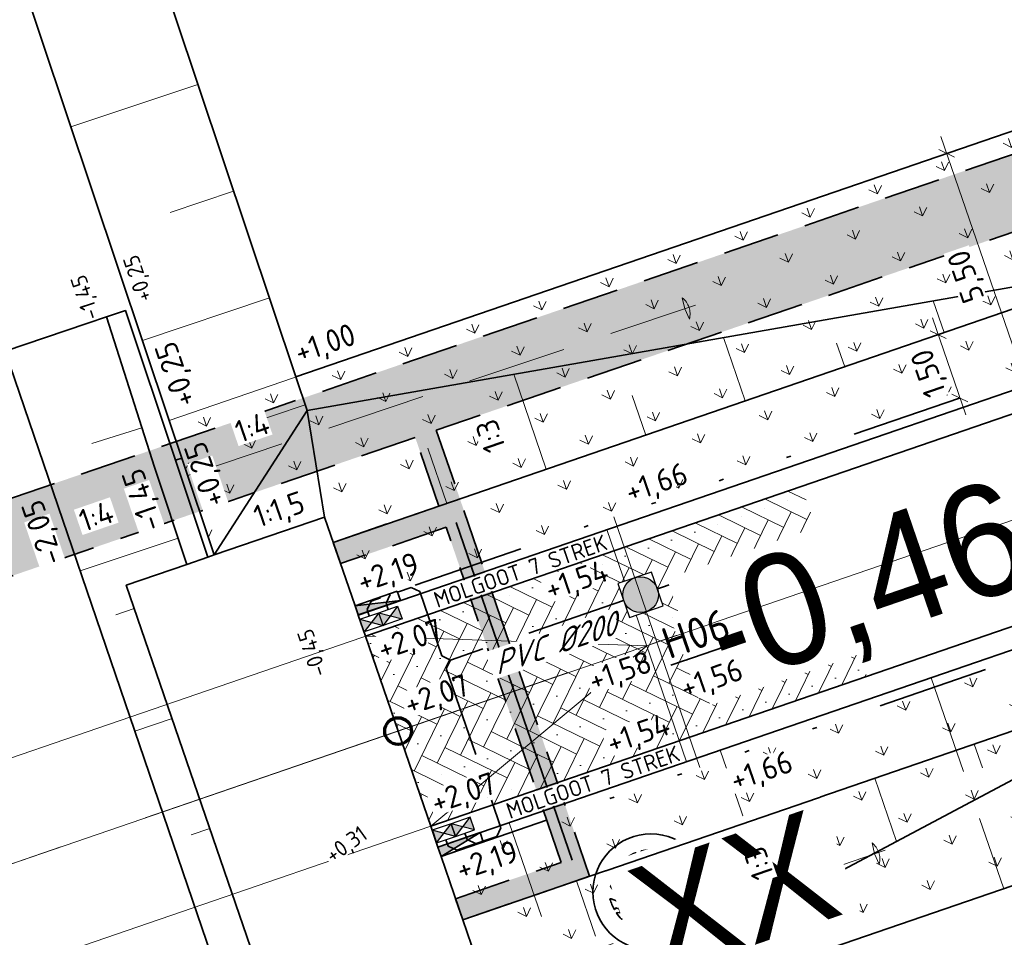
# Model space of a CAD drawing. Header units: metres. Extents: x 264779 to 275389, y 575281 to 580396.
# Tile 100 of 174: x 265347 to 265369, y 576974 to 576994. Entities that reach past the tile are written whole.
import ezdxf
from ezdxf.enums import TextEntityAlignment as Align
from ezdxf.lldxf.tags import DXFTag

# ---------------------------------------------------------------- set-up
doc = ezdxf.new("R2018")
doc.units = ezdxf.units.M
doc.set_wipeout_variables(frame=1)
for name, pattern in [('AM-AS', [16, 10, -2, 2, -2]), ('B-WE-RI-HWA_HUISAANSLUITING_PVC_125-G', [10, 3.25, -0.75, 1.25, -0.75, 1.25, -0.75, 1.25, -0.75]), ('B-WE-RI-HWA_PVC_125-G', [10, 2.25, -1.083333, 2.25, -1.083333, 2.25, -1.083333]), ('B-WE-RI-HWA_PVC_315-G', [10, 2, -1.125, 0.75, -1.125, 2, -1.125, 0.75, -1.125]), ('B-WE-VH-KANTOPSLUITING_TROTTOIRBAND_RWS_[AFMETINGEN1]-G', [10, 2.5, -1.5, 0, -1.5, 0, -1.5, 0, -1.5, 0, -1.5]), ('DASHED', [19.05, 12.7, -6.35]), ('HIDDEN', [9.525, 6.35, -3.175])]:
    doc.linetypes.add(name, pattern=pattern)
for name, color, linetype, lineweight in [('B-XX-AL-HOOGTELABEL-T25', 252, 'Continuous', 9), ('N-CO-AM-AS-G', 10, 'AM-AS', 9), ('N-OI-RI-ALGEMEEN-B.O.B.-T25', 7, 'Continuous', 25), ('N-OI-RI-ALGEMEEN-INFORMATIE-T25', 7, 'Continuous', 25), ('N-OI-RI-ALGEMEEN-VERHANG-T25', 7, 'Continuous', 25), ('N-WA-RI-DETAIL1-G', 1, 'HIDDEN', 18), ('N-WE-GK-BESCHOEIING-G', 130, 'B-WE-GK-BESCHOEIING_TYPE_1-G', 35), ('N-WE-GK-BESCHOEIING_ACHTERKANT-G', 130, 'Continuous', 35), ('N-WE-GW-BERM-G', 90, 'Continuous', 35), ('N-WE-GW-TALUD_KRUIN-G', 3, 'Continuous', 35), ('N-WE-GW-TALUD_TEEN-G', 94, 'Continuous', 35), ('N-WE-GW-TALUDARCERING_KORT-G', 90, 'Continuous', 18), ('N-WE-GW-TALUDARCERING_LANG-G', 60, 'Continuous', 13), ('N-WE-GW-WATERGANG_BODEM-G', 44, 'Continuous', 35), ('N-WE-KL-TRACE-A', 7, 'Continuous', 25), ('N-WE-KL-TRACE-G', 7, 'DASHED', 35), ('N-WE-RI-ALGEMEEN-PUTNUMMER_HWA-T35', 7, 'Continuous', 35), ('N-WE-VH-GOOT_SBS-G', 40, 'Continuous', 35), ('N-WE-VH-KANTOPSLUITING_ELEMENT_EINDVERLOOPBAND_110-220x250-G', 40, 'Continuous', 35), ('N-WE-VH-KANTOPSLUITING_TROTTOIRBAND_RWS_110-220x250-G', 60, 'B-WE-VH-KANTOPSLUITING_TROTTOIRBAND_RWS_[AFMETINGEN1]-G', 35), ('N-WE-VH-KNIKLIJN_AANDUIDING-G', 30, 'Continuous', 18), ('N-WE-VH-VERHARDING_STRAATBAKSTEEN_DIKFORMAAT_KEPER-G', 40, 'Continuous', 35), ('N-XX-AL-HOOGTELABEL-T25-M', 7, 'Continuous', 25), ('X-XX-AL-AANPIJLING-T25', 7, 'Continuous', 25), ('X-XX-AL-T18-1000', 10, 'Continuous', 18)]:
    doc.layers.add(name, color=color, linetype=linetype, lineweight=lineweight)
for name, color, linetype, lineweight, true_color in [('N-BH-KG-GRENS_PERCEEL-G', 160, 'KG-PERCEEL', 18, 0x003fff), ('N-GV-GR-BOOM-S', 7, 'Continuous', 35, 0x00a500), ('N-GV-GR-GRAS_BERMKRUIDENMENGSEL-A', 7, 'Continuous', 18, 0x00a500), ('N-OI-KL-MANTELBUIS_PVC-G', 1, 'MANTELBUIS-PVC', 35, 0xff0000), ('N-OI-RI-BELUCHTINGSDRAINAGE_PVC_160-G', 3, 'B-WE-RI-DRAINAGE_PVC_160-G', 35, 0x00ff00), ('N-OI-RI-HWA_KOLKAANSLUITING_PVC_160-G', 150, 'B-WE-RI-HWA_HUISAANSLUITING_PVC_125-G', 35, 0x007fff), ('N-OI-RI-HWA_KOLKAANSLUITING_PVC_200-G', 150, 'B-WE-RI-HWA_PVC_125-G', 35, 0x007fff), ('N-OI-RI-HWA_PVC_315-G', 150, 'B-WE-RI-HWA_PVC_315-G', 35, 0x007fff), ('N-WE-RI-HWA_KOLK-S', 150, 'Continuous', 25, 0x007fff), ('N-WE-RI-HWA_RIOOLPUT_INSPECTIEPUT-S', 150, 'Continuous', 25, 0x007fff), ('N-WE-VH-VERHARDING_STRAATBAKSTEEN_DIKFORMAAT_KEPER-ROOD-PAARS-A', 7, 'Continuous', 18, 0xa45729)]:
    doc.layers.add(name, color=color, linetype=linetype, lineweight=lineweight, true_color=true_color)
doc.layers.add('X-XX-AL-HULPLAAG-G', color=6, linetype='Continuous', lineweight=18, plot=False)
doc.layers.add('X-XX-AL-T70-250', color=210, linetype='Continuous', lineweight=70, plot=False)
doc.styles.add('NLCS-ISO-ANNOTATIVE-T18', font='NLCS-ISO.ttf', dxfattribs={"height": 1.8})
doc.styles.add('NLCS-ISO-ANNOTATIVE-T25', font='NLCS-ISO.ttf', dxfattribs={"height": 2.5})
doc.styles.add('NLCS-ISO-ANNOTATIVE-T25-BOB', font='NLCS-ISO.ttf', dxfattribs={"oblique": 30, "height": 2.5})
doc.styles.add('NLCS-ISO-ANNOTATIVE-T35', font='NLCS-ISO.ttf', dxfattribs={"height": 3.5})
doc.styles.add('NLCS-ISO-M1000-T25', font='NLCS-ISO.ttf', dxfattribs={"height": 2.5})
doc.styles.get("Standard").update_dxf_attribs({"font": 'arial.ttf'})
doc.styles.add('TEKST VOOR LINE', font='NLCS-ISO.ttf', dxfattribs={"height": 1})
doc.linetypes.add('B-WE-GK-BESCHOEIING_TYPE_1-G', pattern='A,7.5,[151,NLCS.shx,S=2,R=0,X=-0.25,Y=0.6],2.5', length=10)
doc.linetypes.add('B-WE-RI-DRAINAGE_PVC_160-G', pattern='A,10.25,-3,[160,NLCS.shx,S=0.25,R=0,X=0,Y=0],-3.5,["o",Standard,S=1,R=0,X=-0.35,Y=-0.35],-3.25', length=20)
doc.linetypes.add('KG-PERCEEL', pattern='A,2.75,-1,["P",Standard,S=0.9,R=0,X=-0.5,Y=-0.45],-1,2.75,-1,[5,NLCS.shx,S=0.375,R=0,X=0,Y=0],-1', length=9.5)
tags = doc.linetypes.add('MANTELBUIS-PVC', pattern='A,2.10896,-0.32,["PVC",TEKST VOOR LINE,S=1,R=0,X=0,Y=-0.5],-2.72,2.10896', length=7.25792).pattern_tags.tags
tags[6] = DXFTag(74, 10)
doc.dimstyles.new('NLCS-ANNOTATIVE-T25-SCHRAP', dxfattribs={"dimtxt": 2.5, "dimasz": 1.4, "dimexe": 2, "dimexo": 2, "dimgap": 0.7, "dimtad": 1, "dimzin": 0, "dimtxsty": 'NLCS-ISO-ANNOTATIVE-T25', "dimblk": 'OBLIQUE', "dimcen": 2.5, "dimdle": 2, "dimclrd": 256, "dimclre": 256, "dimclrt": 256, "dimadec": 1, "dimazin": 0, "dimtfac": 1, "dimtofl": 0, "dimtmove": 1, "dimatfit": 0, "dimldrblk": 'OBLIQUE', "dimfxl": 2, "dimfxlon": 1, "dimtfillclr": 256, "dimtolj": 1, "dimtzin": 0, "dimlwd": 18, "dimlwe": 18, "dimarcsym": 0})
pattern_1 = [(109.0885258, (229946.4539, 679547.0011), (-1.011904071, 0.491604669), [0.2109375, -1.380052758]), (64.0885258, (229946.4539, 679547.0011), (-1.011904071, 0.491604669), [0.2109375, -0.9140625]), (154.0885258, (229946.4539, 679547.0011), (-0.491604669, -1.011904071), [0.2109375, -0.9140625])]

# ---------------------------------------------------------------- blocks, each defined once
blk = doc.blocks.new('_Oblique')
at = {"color": 0, "linetype": 'ByBlock', "lineweight": -2}
blk.add_line((-0.5, -0.5), (0.5, 0.5), dxfattribs=at)
blk = doc.blocks.new('*D35')
at = {"layer": 'Defpoints', "color": 0, "transparency": 16777216}
blk.add_point((265368.014, 576985.79), dxfattribs=at)
blk.add_point((265368.014, 576985.79), dxfattribs=at)
at = {"layer": 'X-XX-AL-AANPIJLING-T25', "lineweight": 18, "transparency": 16777216}
for p, q in [((265367.397, 576987.587), (265368.144, 576985.412)), ((265367.527, 576987.209), (265367.149, 576987.079)), ((265368.014, 576985.79), (265367.636, 576985.66))]:
    blk.add_line(p, q, dxfattribs=at)
at = {"layer": 'X-XX-AL-AANPIJLING-T25', "transparency": 16777216, "insert": (265367.354, 576986.357), "char_height": 0.5, "attachment_point": 5, "rotation": 108.9534, "style": 'NLCS-ISO-ANNOTATIVE-T25', "bg_fill": 3, "box_fill_scale": 1.1, "bg_fill_color": 256, "bg_fill_true_color": 13158600, "bg_fill_transparency": 0}
blk.add_mtext('\\A1;1,50', dxfattribs=at)
at = {"layer": 'Defpoints', "color": 0, "transparency": 16777216}
blk.add_point((265367.527, 576987.209), dxfattribs=at)
at = {"layer": 'X-XX-AL-AANPIJLING-T25', "lineweight": 18, "transparency": 16777216, "xscale": 0.28, "yscale": 0.28, "zscale": 0.28}
for p, rotation in [((265367.527, 576987.209), 108.9533990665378), ((265368.014, 576985.79), 288.9533990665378)]:
    blk.add_blockref('_Oblique', p, dxfattribs=dict(at, rotation=rotation))
blk = doc.blocks.new('N-SRI-PUT_HWA-SO')
at = {"ltscale": 0.99999}
blk.add_wipeout([(-2, 2), (2, 2), (2, -2), (-2, -2)], dxfattribs=at)
h = blk.add_hatch(color=256, dxfattribs=at)
h.dxf.hatch_style = 1
h.paths.add_polyline_path([(-2, 0, 1), (2, 0, 1)])
at = {"ltscale": 0.99999, "flags": 128}
blk.add_lwpolyline([(-2, -2), (2, -2), (2, 2), (-2, 2)], close=True, dxfattribs=at)
at = {"ltscale": 0.99999}
blk.add_circle((0, 0), 2, dxfattribs=at)
blk = doc.blocks.new('*U97')
blk.add_wipeout([(-1.125, 0.75), (1.125, 0.75), (1.125, -0.75), (-1.125, -0.75)])
h = blk.add_hatch(color=256)
h.dxf.hatch_style = 1
h.paths.add_polyline_path([(0, 0), (-1.125, 0.75), (-1.125, -0.75)])
h.paths.add_polyline_path([(1.125, -0.75), (1.125, 0.75), (0, 0)])
for p, q in [((-1.125, -0.75), (1.125, 0.75)), ((1.125, -0.75), (-1.125, 0.75))]:
    blk.add_line(p, q)
at = {"flags": 128}
blk.add_lwpolyline([(-1.125, -0.75), (1.125, -0.75), (1.125, 0.75), (-1.125, 0.75)], close=True, dxfattribs=at)
blk = doc.blocks.new('*D133')
at = {"layer": 'Defpoints', "color": 0, "transparency": 16777216}
for p in [(265379.258, 576983.603), (265355.412, 576981.229), (265371.291, 576980.867)]:
    blk.add_point(p, dxfattribs=at)
at = {"layer": 'X-XX-AL-AANPIJLING-T25', "lineweight": 18, "transparency": 16777216}
for p, q in [((265369.375, 576986.447), (265371.421, 576980.489)), ((265369.126, 576985.939), (265369.883, 576986.198)), ((265371.669, 576980.997), (265370.912, 576980.737))]:
    blk.add_line(p, q, dxfattribs=at)
at = {"layer": 'X-XX-AL-AANPIJLING-T25', "lineweight": 18, "transparency": 16777216, "xscale": 0.28, "yscale": 0.28, "zscale": 0.28}
for p, rotation in [((265369.504, 576986.069), 108.9526709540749), ((265371.291, 576980.867), 288.9526709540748)]:
    blk.add_blockref('_Oblique', p, dxfattribs=dict(at, rotation=rotation))
at = {"layer": 'X-XX-AL-AANPIJLING-T25', "transparency": 16777216, "insert": (265369.981, 576983.325), "char_height": 0.5, "attachment_point": 5, "rotation": 108.9527, "style": 'NLCS-ISO-ANNOTATIVE-T25', "bg_fill": 3, "box_fill_scale": 1.1, "bg_fill_color": 256, "bg_fill_true_color": 13158600, "bg_fill_transparency": 0}
blk.add_mtext('\\A1;5,50', dxfattribs=at)
blk = doc.blocks.new('*D134')
at = {"layer": 'Defpoints', "color": 0, "transparency": 16777216}
for p in [(265367.718, 576991.27), (265353.438, 576986.366), (265355.412, 576981.229)]:
    blk.add_point(p, dxfattribs=at)
at = {"layer": 'X-XX-AL-AANPIJLING-T25', "lineweight": 18, "transparency": 16777216}
for p, q in [((265369.634, 576985.69), (265367.588, 576991.649)), ((265367.34, 576991.14), (265368.096, 576991.4)), ((265369.126, 576985.939), (265369.883, 576986.198))]:
    blk.add_line(p, q, dxfattribs=at)
at = {"layer": 'X-XX-AL-AANPIJLING-T25', "lineweight": 18, "transparency": 16777216, "xscale": 0.28, "yscale": 0.28, "zscale": 0.28}
for p, rotation in [((265367.718, 576991.27), 108.9526709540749), ((265369.504, 576986.069), 288.9526709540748)]:
    blk.add_blockref('_Oblique', p, dxfattribs=dict(at, rotation=rotation))
at = {"layer": 'X-XX-AL-AANPIJLING-T25', "transparency": 16777216, "insert": (265368.195, 576988.527), "char_height": 0.5, "attachment_point": 5, "rotation": 108.9527, "style": 'NLCS-ISO-ANNOTATIVE-T25', "bg_fill": 3, "box_fill_scale": 1.1, "bg_fill_color": 256, "bg_fill_true_color": 13158600, "bg_fill_transparency": 0}
blk.add_mtext('\\A1;5,50', dxfattribs=at)
blk = doc.blocks.new('*U157')
at = {"flags": 128}
blk.add_lwpolyline([(0, 0), (127.68, 43.85)], dxfattribs=at)
at = {"layer": 'N-OI-RI-ALGEMEEN-B.O.B.-T25', "lineweight": 30, "ltscale": 0.5, "oblique": 30, "flags": 5}
for tag, p in [('+0,00', (117.98, 39.99)), ('+0,01', (2.66, 0.38))]:
    blk.add_attdef(tag, text='', height=2.5, rotation=18.9552, dxfattribs=at).set_placement(p, align=Align.TOP_LEFT)
at = {"layer": 'N-OI-RI-ALGEMEEN-INFORMATIE-T25', "lineweight": 30, "ltscale": 0.5, "oblique": 30, "flags": 5}
blk.add_attdef('BETON%%C160', text='', height=2.5, rotation=18.9552, dxfattribs=at).set_placement((39.23, 16.62), align=Align.TOP_RIGHT)
at = {"layer": 'N-OI-RI-ALGEMEEN-VERHANG-T25', "lineweight": 30, "ltscale": 0.5, "oblique": 30, "flags": 5}
blk.add_attdef('1:1000', text='', height=2.5, rotation=18.9552, dxfattribs=at).set_placement((26.54, 8.58), align=Align.TOP_LEFT)
blk = doc.blocks.new('BOOM')
blk.add_lwpolyline([(0.4, 4.34), (0.41, 4.35), (0.41, 4.36), (0.42, 4.37), (0.43, 4.38), (0.44, 4.38), (0.44, 4.39), (0.45, 4.4), (0.46, 4.41), (0.46, 4.42), (0.47, 4.43), (0.47, 4.44), (0.48, 4.46), (0.48, 4.48), (0.47, 4.5), (0.47, 4.53), (0.44, 4.64, -0.52938), (0.49, 4.7, -0.087139), (2.05, 4.26, -0.372341), (2.11, 4.12), (2.17, 3.8), (2.01, 3.64), (1.84, 3.67), (1.63, 3.52), (1.71, 3.32), (1.92, 3.25), (2.5, 3.38), (2.64, 3.31), (2.63, 3.18), (2.5, 3.1), (2.38, 2.71), (2.53, 2.46), (2.92, 3.09, -0.504641), (3.14, 2.89, 0.331948), (3.27, 2.69, 0.282008), (3.68, 2.77), (3.65, 2.75, -0.512156), (3.84, 2.75, -0.16076), (4.7, -0.05), (4.59, -0.16), (4.59, -0.27), (4.48, -0.29), (4.5, -0.4), (4.33, -0.35), (4.28, -0.48), (4.48, -0.61), (4.55, -0.66), (4.66, -0.55, -0.106371), (4, -2.41), (3.42, -2.03), (3.31, -2.1), (3.24, -1.79), (3.03, -1.54), (2.79, -1.55), (2.79, -1.83), (2.61, -2.47), (2.64, -2.59), (2.77, -2.61), (3.62, -2.93, -0.236298), (-0.21, -4.62, 0.159625), (-0.32, -4.4, 0.350802), (-0.29, -4.17, -0.504641), (-0.55, -4.05), (-0.49, -3.84), (-0.6, -3.65), (-0.74, -3.67), (-0.76, -3.82), (-0.87, -3.88), (-1, -3.79), (-1.11, -3.2), (-1.19, -3.12), (-1.4, -3.13), (-1.46, -3.38), (-1.55, -3.41), (-1.63, -3.62), (-1.85, -3.5, 0.733583), (-1.77, -3.66, -0.861625), (-1.72, -3.81, 0.279978), (-1.88, -4.05), (-1.88, -4.06, -0.827056), (-2.04, -4.23, -0.116774), (-3.83, -2.36), (-3.79, -2.35), (-3.76, -2.34), (-3.74, -2.33), (-3.72, -2.32), (-3.71, -2.31), (-3.7, -2.3), (-3.69, -2.29), (-3.47, -2.01), (-3.47, -2), (-3.47, -1.99), (-3.46, -1.99), (-3.46, -1.98), (-3.46, -1.97), (-3.45, -1.96), (-3.45, -1.95), (-3.44, -1.94), (-3.44, -1.92), (-3.43, -1.91), (-3.42, -1.9), (-3.42, -1.88), (-3.41, -1.87), (-3.4, -1.85), (-3.39, -1.84), (-3.39, -1.82), (-3.38, -1.81), (-3.38, -1.79), (-3.38, -1.78), (-3.38, -1.77), (-3.38, -1.76), (-3.38, -1.75), (-3.38, -1.74), (-3.39, -1.73), (-3.4, -1.73), (-3.4, -1.72), (-3.41, -1.72), (-3.42, -1.72), (-3.43, -1.72), (-3.44, -1.72), (-3.45, -1.72), (-3.46, -1.71), (-3.47, -1.71), (-3.48, -1.71), (-3.49, -1.7), (-3.5, -1.69), (-3.52, -1.68), (-3.53, -1.67), (-3.54, -1.67), (-3.55, -1.66), (-3.56, -1.65), (-3.58, -1.64), (-3.59, -1.62), (-3.6, -1.61), (-3.83, -1.87), (-3.84, -1.86), (-3.85, -1.84), (-3.86, -1.83), (-3.87, -1.81), (-3.88, -1.8), (-3.89, -1.79), (-3.91, -1.78), (-3.94, -1.77), (-3.98, -1.78), (-4.04, -1.79), (-4.11, -1.81, -0.040997), (-4.42, -0.95), (-4.26, -0.97), (-4.11, -1.07), (-4.04, -1), (-3.95, -0.85), (-4.03, -0.72), (-3.99, -0.52), (-4.17, -0.51), (-4.29, -0.39), (-4.51, -0.53, -0.05814), (-4.6, 0.76), (-4.47, 0.74), (-3.96, 0.34), (-3.74, 0.41), (-2.88, 0.64), (-2.81, 0.92), (-3.14, 1.05), (-3.19, 1.16), (-3.8, 1.46), (-3.81, 1.63), (-4.02, 1.8), (-4.1, 1.97), (-3.96, 2.19), (-3.65, 2.24), (-3.36, 2.43), (-3.36, 2.62), (-3.54, 2.83), (-3.49, 2.92), (-3.56, 3.05, -0.13428), (-1.53, 4.46, -0.541727), (-1.47, 4.41), (-1.48, 4.28), (-1.48, 4.21), (-1.47, 4.16), (-1.46, 4.12), (-1.44, 4.09), (-1.42, 4.07), (-1.39, 4.05), (-1.37, 4.03), (-1.35, 4.02), (-1.33, 4), (-1.32, 3.99), (-1.3, 3.97), (-1.29, 3.96), (-1.27, 3.95), (-1.26, 3.94), (-1.24, 3.94), (-1.23, 3.94), (-1.21, 3.94), (-1.19, 3.95), (-1.17, 3.96), (-1.15, 3.97), (-1.14, 3.98), (-1.12, 3.99), (-1.1, 4), (-1.08, 4), (-1.06, 4.01), (-1.04, 4.01), (-1.02, 4.01), (-1, 4.02), (-0.98, 4.02), (-0.97, 4.02), (-0.95, 4.03), (-0.94, 4.04), (-0.92, 4.05), (-0.91, 4.06), (-0.9, 4.08), (-0.89, 3.99), (-0.87, 3.96), (-0.77, 3.8), (-0.56, 3.68), (-0.85, 4.16), (-0.85, 4.17), (-0.85, 4.18), (-0.84, 4.2), (-0.84, 4.21), (-0.85, 4.23), (-0.85, 4.24), (-0.86, 4.25), (-0.88, 4.27), (-0.9, 4.28), (-0.92, 4.3), (-0.94, 4.32), (-0.97, 4.35), (-1, 4.38), (-1.03, 4.42), (-1.11, 4.52, -0.543104), (-1.08, 4.59, -0.046766), (-0.22, 4.72, -0.385168), (-0.17, 4.68), (-0.14, 4.5), (-0.13, 4.45), (-0.11, 4.41), (-0.1, 4.38), (-0.08, 4.37), (-0.06, 4.36), (-0.04, 4.36), (-0.03, 4.36), (-0.01, 4.36), (0.01, 4.35), (0.02, 4.35), (0.04, 4.34), (0.06, 4.34), (0.07, 4.33), (0.09, 4.32), (0.1, 4.32), (0.11, 4.31), (0.13, 4.3), (0.14, 4.3), (0.15, 4.29), (0.17, 4.28), (0.18, 4.28), (0.19, 4.27), (0.19, 4.26), (0.2, 4.25), (0.21, 4.24), (0.21, 4.23), (0.22, 4.23), (0.22, 4.22), (0.23, 4.21), (0.23, 4.21), (0.24, 4.2), (0.25, 4.2), (0.26, 4.2), (0.27, 4.21), (0.28, 4.21), (0.29, 4.22), (0.3, 4.22), (0.31, 4.23), (0.32, 4.24), (0.33, 4.26), (0.34, 4.27), (0.35, 4.28), (0.36, 4.3), (0.37, 4.31), (0.38, 4.32), (0.39, 4.33)], format="xyb", close=True)
blk.add_circle((0, 0), 0.138)
at = {"lineweight": 30, "flags": 104}
blk.add_attdef('01', text='', height=1.8, dxfattribs=at).set_placement((-2.45, 3.09), align=Align.TOP_LEFT)
blk = doc.blocks.new('*U182')
h = blk.add_hatch(color=256)
h.dxf.hatch_style = 1
h.paths.add_polyline_path([(0, 0.22), (-1, 0.22), (-1, 0)])
for p, q in [((-1, 0), (0, 0.22)), ((0, 0.22), (-1, 0.22)), ((-1, 0.22), (-1, 0)), ((-1, 0), (0, 0)), ((0, 0), (0, 0.22))]:
    blk.add_line(p, q)
blk = doc.blocks.new('*U181')
h = blk.add_hatch(color=256)
h.dxf.hatch_style = 1
h.paths.add_polyline_path([(0, 0.22), (1, 0), (1, 0.22)])
for p, q in [((1, 0), (0, 0.22)), ((0, 0), (0, 0.22)), ((0, 0.22), (1, 0.22)), ((1, 0), (0, 0)), ((1, 0.22), (1, 0))]:
    blk.add_line(p, q)

msp = doc.modelspace()

# ---------------------------------------------------------------- hatches: boundary and pattern name
at = {"layer": 'N-GV-GR-GRAS_BERMKRUIDENMENGSEL-A'}
h = msp.add_hatch(dxfattribs=at)
h.set_pattern_fill('AGR-KRUIDEN', color=256, scale=0.5625, pattern_type=2)
h.set_pattern_definition(pattern_1)
h.paths.add_polyline_path([(265354.286, 576982.662), (265354.773, 576981.243), (265373.198, 576987.57), (265371.483, 576992.564), (265353.133, 576986.262), (265353.14, 576986.241), (265353.384, 576985.512), (265372.12, 576988.786)])
h = msp.add_hatch(dxfattribs=at)
h.set_pattern_fill('AGR-KRUIDEN', color=256, scale=0.5625, pattern_type=2)
h.set_pattern_definition(pattern_1)
h.paths.add_polyline_path([(265371.31, 576988.508), (265371.266, 576988.637), (265353.384, 576985.512), (265354.091, 576983.229), (265354.286, 576982.662)], flags=17)
h = msp.add_hatch(dxfattribs=at)
h.set_pattern_fill('AGR-KRUIDEN', color=256, scale=0.5625, pattern_type=2)
h.set_pattern_definition(pattern_1)
h.paths.add_polyline_path([(265353.384, 576985.512), (265353.14, 576986.241), (265353.133, 576986.262), (265350.295, 576985.288), (265350.578, 576984.443), (265351.305, 576982.272)])
h = msp.add_hatch(dxfattribs=at)
h.set_pattern_fill('AGR-KRUIDEN', color=256, scale=0.5625, pattern_type=2)
h.set_pattern_definition(pattern_1)
h.paths.add_polyline_path([(265353.384, 576985.512), (265351.305, 576982.272), (265354.091, 576983.229)])
h = msp.add_hatch(dxfattribs=at)
h.set_pattern_fill('AGR-KRUIDEN', color=256, scale=0.5625, pattern_type=2)
h.set_pattern_definition(pattern_1)
h.paths.add_polyline_path([(265375.024, 576980.333), (265358.275, 576971.428), (265358.372, 576971.145), (265376.68, 576977.432), (265375.127, 576981.952), (265356.388, 576975.517), (265356.876, 576974.099)])
h = msp.add_hatch(dxfattribs=at)
h.set_pattern_fill('AGR-KRUIDEN', color=256, scale=0.5625, pattern_type=2)
h.set_pattern_definition(pattern_1)
h.paths.add_polyline_path([(265374.258, 576979.926), (265374.214, 576980.054), (265356.876, 576974.099), (265357.071, 576973.531), (265358.275, 576971.428)], flags=17)
at = {"layer": 'N-WE-KL-TRACE-A'}
h = msp.add_hatch(dxfattribs=at)
h.set_pattern_fill('DOTS', color=256, scale=0.5, angle=-0.069)
h.set_pattern_definition([(19.019479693, (53607.36198, 115305.85214), (0.02330677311, 0.175950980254), [0, -0.15875])])
h.paths.add_polyline_path([(265327.755, 576975.274), (265328.284, 576973.732), (265330.649, 576974.544), (265330.811, 576974.071), (265328.447, 576973.259), (265331.026, 576965.75), (265333.39, 576966.562), (265333.553, 576966.089), (265330.715, 576965.115), (265327.282, 576975.112), (265302.25, 576966.515), (265296.331, 576983.937), (265248.543, 576967.444), (265253.844, 576952.084), (265253.371, 576951.921), (265248.07, 576967.281), (265234.364, 576962.551), (265234.2, 576963.023), (265259.96, 576971.913), (265257.072, 576980.279), (265257.545, 576980.442), (265260.432, 576972.076), (265286.9, 576981.211), (265284.013, 576989.577), (265284.486, 576989.74), (265287.373, 576981.374), (265296.17, 576984.41), (265285.353, 577016.246), (265286.915, 577016.777), (265303.28, 576968.613), (265380.151, 576995.012), (265363.785, 577042.669), (265365.346, 577043.205), (265374.891, 577015.41), (265455.352, 577043.041), (265455.888, 577041.481), (265375.427, 577013.849), (265382.777, 576992.446), (265464.49, 577020.508), (265464.652, 577020.035), (265462.288, 577019.223), (265464.867, 577011.713), (265467.231, 577012.525), (265467.393, 577012.052), (265464.556, 577011.078), (265461.815, 577019.06), (265382.94, 576991.973), (265393.03, 576962.587), (265427.338, 576974.369), (265424.627, 576982.267), (265426.188, 576982.803), (265428.899, 576974.905), (265473.51, 576990.225), (265474.05, 576988.666), (265393.566, 576961.027), (265400.927, 576939.596), (265399.367, 576939.06), (265392.005, 576960.491), (265390.587, 576960.004), (265390.051, 576961.564), (265391.47, 576962.051), (265380.687, 576993.452), (265356.28, 576985.07), (265359.713, 576975.073), (265356.876, 576974.099), (265356.713, 576974.571), (265359.078, 576975.383), (265356.499, 576982.893), (265354.134, 576982.081), (265353.972, 576982.554), (265356.336, 576983.366), (265355.807, 576984.907)])
at = {"layer": 'N-WE-VH-VERHARDING_STRAATBAKSTEEN_DIKFORMAAT_KEPER-ROOD-PAARS-A'}
h = msp.add_hatch(dxfattribs=at)
h.set_pattern_fill('AVH-SBS_DIKFORMAAT_KEPER', color=256, scale=28.125, angle=134.86, pattern_type=2)
h.set_pattern_definition([(153.94852576, (70175.6281, 116715.6657), (-0.51914757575, -0.1782353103), [1.5525, -0.77625]), (63.94852576, (70175.1167, 116714.61964), (-0.51914757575, -0.1782353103), [1.5525, -0.77625]), (153.94852576, (70174.67113, 116715.9175), (-0.51914757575, -0.1782353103), [0, -2.32875]), (153.94852576, (70175.19805, 116715.2279), (-0.51914757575, -0.1782353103), [0, -2.32875])])
h.paths.add_polyline_path([(265364.465, 576983.81), (265354.693, 576980.454), (265356.155, 576976.198), (265365.926, 576979.554)])

# ---------------------------------------------------------------- linework, layer by layer
at = {"layer": 'N-CO-AM-AS-G'}
msp.add_lwpolyline([(265289.228, 576955.593), (265507.809, 577030.658)], dxfattribs=at)
at = {"layer": 'N-OI-KL-MANTELBUIS_PVC-G', "flags": 128}
msp.add_lwpolyline([(265356.726, 576983.003), (265359.324, 576975.436)], dxfattribs=at)
at = {"layer": 'N-OI-RI-BELUCHTINGSDRAINAGE_PVC_160-G'}
msp.add_circle((265361.091, 576974.721), 1.3, dxfattribs=at)
at = {"layer": 'N-WA-RI-DETAIL1-G', "ltscale": 0.35, "flags": 128}
for points in [[(265361.952, 576987.56), (265361.849, 576987.789), (265361.793, 576988.034, -0.3)], [(265366.207, 576975.347), (265366.102, 576975.575), (265366.045, 576975.82, -0.3)]]:
    msp.add_lwpolyline(points, format="xyb", close=True, dxfattribs=at)
for points in [[(265350.708, 576984.056), (265362.086, 576987.868)], [(265354.989, 576971.759), (265366.339, 576975.657)]]:
    msp.add_lwpolyline(points, dxfattribs=at)
for points in [[(265367.372, 576979.522), (265368.996, 576974.793), (265373.725, 576976.417), (265372.101, 576981.146)], [(265357.915, 576976.274), (265359.539, 576971.545), (265364.268, 576973.169), (265362.644, 576977.898)]]:
    msp.add_lwpolyline(points, close=True, dxfattribs=at)
at = {"layer": 'N-WE-GK-BESCHOEIING-G', "ltscale": 0.6, "flags": 128}
msp.add_lwpolyline([(265350.436, 576984.396), (265351.163, 576982.224)], dxfattribs=at)
at = {"layer": 'N-WE-GK-BESCHOEIING_ACHTERKANT-G', "flags": 128}
msp.add_lwpolyline([(265350.436, 576984.396), (265350.578, 576984.443), (265351.305, 576982.272), (265351.163, 576982.224)], dxfattribs=at)
at = {"layer": 'N-WE-GW-BERM-G', "flags": 128}
for points in [[(265360.25, 577048.347), (265378.57, 576994.998), (265353.133, 576986.262)], [(265351.305, 576982.272), (265353.777, 576983.121), (265354.459, 576981.135)], [(265358.372, 576971.145), (265383.767, 576979.866), (265399.31, 576934.608)], [(265356.388, 576975.517), (265357.071, 576973.531), (265354.665, 576972.705)]]:
    msp.add_lwpolyline(points, dxfattribs=at)
at = {"layer": 'N-WE-GW-TALUD_KRUIN-G', "ltscale": 0.99999, "flags": 128}
for points in [[(265466.455, 577021.817), (265464.93, 577026.222), (265460.636, 577038.336), (265458.344, 577045.145), (265447.382, 577077.707), (265373.974, 577052.971), (265360.233, 577048.341), (265335.165, 577039.894), (265353.14, 576986.241), (265353.384, 576985.512)], [(265353.972, 576982.554), (265372.12, 576988.786)], [(265353.384, 576985.512), (265353.777, 576983.121)]]:
    msp.add_lwpolyline(points, dxfattribs=at)
at = {"layer": 'N-WE-GW-TALUD_KRUIN-G', "flags": 128}
msp.add_lwpolyline([(265353.384, 576985.512), (265351.305, 576982.272)], dxfattribs=at)
at = {"layer": 'N-WE-GW-TALUD_TEEN-G', "ltscale": 0.99999, "flags": 128}
for points in [[(265480.523, 576989.832), (265477.025, 577000.018), (265475.89, 577003.445), (265474.095, 577008.771), (265472.147, 577014.446), (265472.161, 577014.451), (265471.983, 577014.969), (265469.903, 577021.026), (265469.903, 577021.026), (265469.725, 577021.544), (265469.711, 577021.539), (265467.762, 577027.214), (265463.472, 577039.316), (265461.187, 577046.103), (265449.268, 577081.508), (265373.016, 577055.814), (265359.275, 577051.184), (265331.369, 577041.781), (265350.295, 576985.288), (265350.578, 576984.443), (265351.305, 576982.272)], [(265353.384, 576985.512), (265372.12, 576988.786), (265372.12, 576988.786)], [(265358.275, 576971.428), (265375.024, 576980.333)]]:
    msp.add_lwpolyline(points, dxfattribs=at)
at = {"layer": 'N-WE-GW-TALUDARCERING_KORT-G'}
for p, q in [((265351.738, 576990.424), (265350.316, 576989.948)), ((265365.432, 576986.49), (265365.25, 576987.022)), ((265360.974, 576984.958), (265360.669, 576985.845)), ((265353.341, 576985.639), (265351.919, 576985.162)), ((265349.679, 576985.125), (265348.562, 576984.77)), ((265356.515, 576983.427), (265356.089, 576984.669)), ((265349.51, 576981.075), (265349.096, 576980.932)), ((265368.336, 576978.035), (265368.519, 576977.503)), ((265363.878, 576976.504), (265364.182, 576975.617)), ((265351.204, 576976.145), (265350.785, 576976.001)), ((265359.419, 576974.972), (265359.846, 576973.731))]:
    msp.add_line(p, q, dxfattribs=at)
at = {"layer": 'N-WE-GW-TALUDARCERING_LANG-G'}
for p, q in [((265350.937, 576992.817), (265348.092, 576991.864)), ((265352.54, 576988.031), (265349.695, 576987.078)), ((265367.662, 576987.255), (265367.418, 576987.965)), ((265363.203, 576985.724), (265362.716, 576987.143)), ((265358.745, 576984.193), (265358.014, 576986.321)), ((265350.494, 576982.649), (265348.298, 576981.914)), ((265350.357, 576978.61), (265349.523, 576978.323)), ((265366.107, 576977.27), (265366.594, 576975.851)), ((265361.648, 576975.738), (265362.379, 576973.61))]:
    msp.add_line(p, q, dxfattribs=at)
at = {"layer": 'N-WE-GW-WATERGANG_BODEM-G', "flags": 128}
msp.add_lwpolyline([(265350.691, 576982.061), (265349.962, 576984.237), (265348.889, 576987.609), (265349.312, 576987.75), (265350.436, 576984.396), (265351.163, 576982.224)], close=True, dxfattribs=at)
at = {"layer": 'N-WE-KL-TRACE-G', "ltscale": 0.1}
for points in [[(265303.28, 576968.613), (265380.151, 576995.012), (265363.785, 577042.669), (265365.346, 577043.205), (265374.891, 577015.41), (265455.352, 577043.041)], [(265390.051, 576961.564), (265391.47, 576962.051), (265380.687, 576993.452), (265356.28, 576985.07), (265359.713, 576975.073), (265356.876, 576974.099), (265356.713, 576974.571), (265359.078, 576975.383), (265356.499, 576982.893), (265354.134, 576982.081), (265353.972, 576982.554), (265356.336, 576983.366), (265355.807, 576984.907), (265327.755, 576975.274)]]:
    msp.add_lwpolyline(points, dxfattribs=at)
at = {"layer": 'N-WE-VH-GOOT_SBS-G', "flags": 128}
msp.add_lwpolyline([(265451.797, 577028.075), (265448.711, 577037.06), (265388.654, 577016.436, -0.414214), (265380.395, 577020.472), (265372.163, 577044.444), (265367.907, 577042.982), (265383.61, 576997.257, -0.414214), (265379.573, 576988.999), (265354.693, 576980.454), (265354.531, 576980.927), (265379.411, 576989.471, 0.414214), (265383.137, 576997.095), (265367.272, 577043.292), (265372.474, 577045.079), (265380.868, 577020.634, 0.414214), (265388.492, 577016.908), (265449.022, 577037.696), (265452.27, 577028.238)], format="xyb", close=True, dxfattribs=at)
at = {"layer": 'N-WE-VH-KNIKLIJN_AANDUIDING-G', "ltscale": 0.75}
msp.add_line((265361.889, 576977.639), (265360.103, 576982.841), dxfattribs=at)
at = {"layer": 'N-WE-VH-KNIKLIJN_AANDUIDING-G', "ltscale": 0.75, "flags": 128}
msp.add_lwpolyline([(265354.693, 576980.454), (265360.996, 576980.24), (265356.155, 576976.198)], dxfattribs=at)
at = {"layer": 'N-WE-VH-VERHARDING_STRAATBAKSTEEN_DIKFORMAAT_KEPER-G', "flags": 128}
msp.add_lwpolyline([(265367.907, 577042.982), (265383.61, 576997.257, -0.414214), (265379.573, 576988.999), (265354.693, 576980.454), (265356.155, 576976.198), (265381.035, 576984.743, -0.414214), (265389.294, 576980.706), (265403.405, 576939.617), (265407.661, 576941.079), (265401.02, 576960.415, -0.414214), (265405.057, 576968.674), (265465.114, 576989.298), (265459.755, 577004.904, -0.414214), (265463.791, 577013.162), (265466.672, 577014.152), (265465.211, 577018.408), (265462.329, 577017.418, -0.414214), (265454.071, 577021.455), (265448.711, 577037.06), (265388.654, 577016.436, -0.414214), (265380.395, 577020.472), (265372.163, 577044.444)], format="xyb", close=True, dxfattribs=at)
at = {"layer": 'X-XX-AL-HULPLAAG-G'}
for points in [[(265288.498, 576957.722), (265312.113, 576965.831), (265325.146, 576970.307), (265343.031, 576976.449), (265360.263, 576982.367), (265372.841, 576986.687), (265451.324, 577013.639), (265466.287, 577018.777), (265498.027, 577029.678), (265507.078, 577032.786)], [(265289.959, 576953.465), (265313.574, 576961.575), (265326.607, 576966.051), (265344.493, 576972.193), (265361.724, 576978.111), (265374.303, 576982.431), (265452.786, 577009.383), (265467.748, 577014.521), (265499.489, 577025.422), (265508.54, 577028.53)]]:
    msp.add_lwpolyline(points, dxfattribs=at)
at = {"layer": 'X-XX-AL-T70-250'}
msp.add_circle((265355.424, 576978.326), 0.3, dxfattribs=at)

# ---------------------------------------------------------------- block references
at = {"layer": 'N-GV-GR-BOOM-S'}
ref = msp.add_blockref('BOOM', (265361.091, 576974.721), dxfattribs=dict(at, xscale=0.2, yscale=0.2, zscale=0.2, rotation=19.0885257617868))
lines = msp.add_mtext('XX', dxfattribs={"layer": '0', "insert": (265360.426, 576975.146), "char_height": 2.5, "attachment_point": 1, "rotation": 19.0885, "bg_fill": 3, "box_fill_scale": 1.125, "bg_fill_color": 256, "bg_fill_transparency": 0})
ref.add_attrib('01', '', (265360.426, 576975.146)).embed_mtext(lines)

# ---------------------------------------------------------------- next in the draw order: block references
at = {"layer": 'N-WE-RI-HWA_KOLK-S', "yscale": 0.2, "zscale": 0.2}
for p, xscale, rotation in [((265354.825, 576980.764), -0.2, 198.9533991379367), ((265356.449, 576976.035), 0.2, 18.95339913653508)]:
    msp.add_blockref('*U97', p, dxfattribs=dict(at, xscale=xscale, rotation=rotation))
at = {"layer": 'N-WE-RI-HWA_RIOOLPUT_INSPECTIEPUT-S', "xscale": 0.2000000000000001, "yscale": 0.2000000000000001, "zscale": 0.2000000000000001, "rotation": 198.9533991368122}
msp.add_blockref('N-SRI-PUT_HWA-SO', (265360.858, 576981.382), dxfattribs=at)

# ---------------------------------------------------------------- next in the draw order: texts
at = {"layer": 'B-XX-AL-HOOGTELABEL-T25', "char_height": 0.36, "width": 0.36, "attachment_point": 1, "style": 'NLCS-ISO-ANNOTATIVE-T25', "bg_fill": 3, "box_fill_scale": 1.1, "bg_fill_color": 256, "bg_fill_transparency": 0}
for s, insert, rotation in [('+0,25', (265349.581, 576987.9), 108.1942), ('-1,45', (265348.392, 576987.491), 108.1942), ('-0,45', (265353.492, 576979.498), 108.1016), ('+0,31', (265353.748, 576975.644), 35.7236)]:
    msp.add_mtext(s, dxfattribs=dict(at, insert=insert, rotation=rotation))
at = {"layer": 'X-XX-AL-T18-1000', "insert": (265358.165, 576981.911), "char_height": 0.36, "width": 4.0716, "attachment_point": 5, "rotation": 18.9534, "style": 'NLCS-ISO-ANNOTATIVE-T18', "bg_fill": 3, "box_fill_scale": 1.1, "bg_fill_color": 256, "bg_fill_transparency": 0}
msp.add_mtext('MOLGOOT 7 STREK', dxfattribs=at)

# ---------------------------------------------------------------- next in the draw order: dimensions: what is measured, and where the dimension line sits
at = {"layer": 'X-XX-AL-AANPIJLING-T25'}
dim = msp.add_linear_dim(base=(265368.014, 576985.79), p1=(265367.527, 576987.209), p2=(265368.014, 576985.79), angle=288.9534, dimstyle='NLCS-ANNOTATIVE-T25-SCHRAP', override={"dimtad": 4, "dimtfill": 1}, dxfattribs=at)
dim.commit()
dim.dimension.update_dxf_attribs({"geometry": '*D35', "text_midpoint": (265367.77, 576986.5), "dimtype": 161})

# ---------------------------------------------------------------- next in the draw order: linework, layer by layer
at = {"layer": 'N-BH-KG-GRENS_PERCEEL-G'}
msp.add_lwpolyline([(265350.295, 576985.288), (265345.049, 577000.948), (265373.256, 577010.472), (265378.57, 576994.998)], close=True, dxfattribs=at)
at = {"layer": 'N-WE-GW-WATERGANG_BODEM-G', "flags": 128}
msp.add_lwpolyline([(265350.691, 576982.061), (265349.332, 576981.595), (265352.625, 576972.005), (265354.05, 576972.494)], dxfattribs=at)

# ---------------------------------------------------------------- next in the draw order: block references
at = {"layer": 'N-OI-RI-HWA_PVC_315-G'}
ref = msp.add_blockref('*U157', (265361.236, 576981.512), dxfattribs=dict(at, xscale=0.2, yscale=0.2, zscale=0.2))
lines = msp.add_mtext('1:1000', dxfattribs={"layer": 'N-OI-RI-ALGEMEEN-VERHANG-T25', "ltscale": 0.5, "insert": (265366.544, 576983.228), "char_height": 2.5, "attachment_point": 1, "rotation": 18.9552, "bg_fill": 3, "box_fill_scale": 1.1, "bg_fill_color": 256, "bg_fill_transparency": 0})
ref.add_attrib('1:1000', '', (265366.544, 576983.228)).embed_mtext(lines)
lines = msp.add_mtext('-0,46', dxfattribs={"layer": 'N-OI-RI-ALGEMEEN-B.O.B.-T25', "ltscale": 0.5, "insert": (265361.767, 576981.588), "char_height": 2.5, "attachment_point": 1, "rotation": 18.9552, "bg_fill": 3, "box_fill_scale": 1.1, "bg_fill_color": 256, "bg_fill_transparency": 0})
ref.add_attrib('+0,01', '', (265361.767, 576981.588)).embed_mtext(lines)
at = {"layer": 'N-WE-RI-HWA_KOLK-S', "yscale": 0.2, "zscale": 0.2}
for p, xscale, rotation in [((265355.25, 576980.91), -0.2, 198.9533991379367), ((265356.874, 576976.181), 0.2, 18.95339913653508)]:
    msp.add_blockref('*U97', p, dxfattribs=dict(at, xscale=xscale, rotation=rotation))

# ---------------------------------------------------------------- next in the draw order: linework, layer by layer
at = {"layer": 'N-OI-RI-HWA_KOLKAANSLUITING_PVC_160-G', "flags": 128}
for points in [[(265355.246, 576981.384), (265355.153, 576981.194), (265355.201, 576981.052)], [(265355.033, 576981.311), (265354.82, 576981.238), (265354.727, 576981.047), (265354.776, 576980.906)], [(265357.162, 576975.804), (265356.972, 576975.897), (265356.923, 576976.039)], [(265356.949, 576975.731), (265356.737, 576975.658), (265356.546, 576975.751), (265356.497, 576975.893)]]:
    msp.add_lwpolyline(points, dxfattribs=at)
at = {"layer": 'N-OI-RI-HWA_KOLKAANSLUITING_PVC_200-G', "flags": 128}
msp.add_lwpolyline([(265356.595, 576979.918), (265356.405, 576980.011), (265355.909, 576981.453), (265355.719, 576981.547), (265355.033, 576981.311)], dxfattribs=at)
at = {"layer": 'N-WE-GW-TALUD_KRUIN-G', "ltscale": 0.99999, "flags": 128}
msp.add_lwpolyline([(265356.876, 576974.099), (265375.024, 576980.333)], dxfattribs=at)
at = {"layer": 'N-WE-VH-KANTOPSLUITING_TROTTOIRBAND_RWS_110-220x250-G', "ltscale": 0.99999, "flags": 128}
msp.add_lwpolyline([(265379.635, 577006.615), (265382.929, 576997.024, -0.414214), (265379.34, 576989.68), (265354.459, 576981.135)], format="xyb", dxfattribs=at)

# ---------------------------------------------------------------- next in the draw order: block references
at = {"layer": 'N-WE-VH-KANTOPSLUITING_ELEMENT_EINDVERLOOPBAND_110-220x250-G', "yscale": -1, "zscale": -1, "rotation": 198.9613884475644}
msp.add_blockref('*U181', (265357.334, 576975.842), dxfattribs=at)

# ---------------------------------------------------------------- next in the draw order: texts
at = {"layer": 'X-XX-AL-T18-1000', "insert": (265359.789, 576977.182), "char_height": 0.36, "width": 4.0716, "attachment_point": 5, "rotation": 18.9534, "style": 'NLCS-ISO-ANNOTATIVE-T18', "bg_fill": 3, "box_fill_scale": 1.1, "bg_fill_color": 256, "bg_fill_transparency": 0}
msp.add_mtext('MOLGOOT 7 STREK', dxfattribs=at)

# ---------------------------------------------------------------- next in the draw order: linework, layer by layer
at = {"layer": 'N-BH-KG-GRENS_PERCEEL-G'}
msp.add_lwpolyline([(265359.882, 576957.493), (265355.639, 576969.867), (265355.535, 576970.17), (265383.767, 576979.866), (265388.17, 576967.045)], close=True, dxfattribs=at)
at = {"layer": 'N-WE-VH-KANTOPSLUITING_TROTTOIRBAND_RWS_110-220x250-G', "ltscale": 0.99999, "flags": 128}
msp.add_lwpolyline([(265356.388, 576975.517), (265381.269, 576984.062, -0.414214), (265388.613, 576980.472), (265391.374, 576972.433)], format="xyb", dxfattribs=at)

# ---------------------------------------------------------------- next in the draw order: texts
at = {"layer": 'N-OI-RI-ALGEMEEN-INFORMATIE-T25', "ltscale": 0.5, "insert": (265358.906, 576980.276), "char_height": 0.5, "attachment_point": 5, "rotation": 18.9534, "style": 'NLCS-ISO-ANNOTATIVE-T25-BOB', "bg_fill": 3, "box_fill_scale": 1.15, "bg_fill_color": 256, "bg_fill_transparency": 0}
msp.add_mtext('\\A1;PVC %%C200', dxfattribs=at)

# ---------------------------------------------------------------- next in the draw order: linework, layer by layer
at = {"layer": 'N-OI-RI-HWA_KOLKAANSLUITING_PVC_200-G', "flags": 128}
for points in [[(265360.479, 576981.252), (265356.595, 576979.918)], [(265356.595, 576979.918), (265356.502, 576979.727), (265357.728, 576976.157), (265357.635, 576975.966), (265356.949, 576975.731)]]:
    msp.add_lwpolyline(points, dxfattribs=at)
at = {"layer": 'X-XX-AL-HULPLAAG-G'}
msp.add_line((265362.188, 576977.509), (265360.258, 576983.127), dxfattribs=at)

# ---------------------------------------------------------------- next in the draw order: texts
at = {"layer": 'N-WE-RI-ALGEMEEN-PUTNUMMER_HWA-T35', "insert": (265362.274, 576980.001), "char_height": 0.7, "width": 0.7, "attachment_point": 5, "rotation": 19.0885, "style": 'NLCS-ISO-ANNOTATIVE-T35', "bg_fill": 3, "box_fill_scale": 1.1, "bg_fill_color": 256, "bg_fill_true_color": 13158600, "bg_fill_transparency": 0}
msp.add_mtext('{\\LH06\\P\\H0.71429x;\\l+1,56}', dxfattribs=at)

# ---------------------------------------------------------------- next in the draw order: linework, layer by layer
at = {"layer": 'N-WE-GW-WATERGANG_BODEM-G', "flags": 128}
msp.add_lwpolyline([(265361.451, 576950.943), (265359.181, 576950.163), (265352.754, 576968.877), (265351.78, 576971.714), (265346.616, 576986.84), (265348.889, 576987.609)], dxfattribs=at)
at = {"layer": 'X-XX-AL-HULPLAAG-G'}
msp.add_line((265308.295, 576962.141), (265379.229, 576986.501), dxfattribs=at)

# ---------------------------------------------------------------- next in the draw order: texts
at = {"layer": 'N-XX-AL-HOOGTELABEL-T25-M', "char_height": 0.5, "attachment_point": 1, "style": 'NLCS-ISO-M1000-T25', "bg_fill": 3, "box_fill_scale": 1.1, "bg_fill_color": 256, "bg_fill_transparency": 0}
for s, insert, width, rotation in [('+0,25', (265350.434, 576985.532), 1.04288, 108.9534), ('1:4', (265351.717, 576985.247), 0.7048, 18.9534), ('+0,25', (265351.094, 576983.289), 1.04288, 108.9534), ('-2,05', (265347.446, 576981.985), 1.04288, 108.9534), ('1:4', (265348.221, 576983.256), 0.755, 18.9534)]:
    msp.add_mtext(s, dxfattribs=dict(at, insert=insert, width=width, rotation=rotation))

# ---------------------------------------------------------------- next in the draw order: dimensions: what is measured, and where the dimension line sits
at = {"layer": 'X-XX-AL-AANPIJLING-T25'}
dim = msp.add_linear_dim(base=(265371.291, 576980.867), p1=(265355.412, 576981.229), p2=(265379.258, 576983.603), angle=108.9527, dimstyle='NLCS-ANNOTATIVE-T25-SCHRAP', override={"dimtad": 4, "dimtfill": 1}, dxfattribs=at)
dim.commit()
dim.dimension.update_dxf_attribs({"geometry": '*D133', "text_midpoint": (265369.981, 576983.325)})

# ---------------------------------------------------------------- next in the draw order: texts
at = {"layer": 'N-XX-AL-HOOGTELABEL-T25-M', "insert": (265349.678, 576982.741), "char_height": 0.5, "width": 1.04288, "attachment_point": 1, "rotation": 108.9534, "style": 'NLCS-ISO-M1000-T25', "bg_fill": 3, "box_fill_scale": 1.1, "bg_fill_color": 256, "bg_fill_transparency": 0}
msp.add_mtext('-1,45', dxfattribs=at)

# ---------------------------------------------------------------- next in the draw order: dimensions: what is measured, and where the dimension line sits
at = {"layer": 'X-XX-AL-AANPIJLING-T25'}
dim = msp.add_linear_dim(base=(265367.718, 576991.27), p1=(265355.412, 576981.229), p2=(265353.438, 576986.366), angle=108.9527, dimstyle='NLCS-ANNOTATIVE-T25-SCHRAP', override={"dimtad": 4, "dimtfill": 1}, dxfattribs=at)
dim.commit()
dim.dimension.update_dxf_attribs({"geometry": '*D134', "text_midpoint": (265368.195, 576988.527)})

# ---------------------------------------------------------------- next in the draw order: linework, layer by layer
at = {"layer": 'N-WE-VH-GOOT_SBS-G', "flags": 128}
msp.add_lwpolyline([(265356.317, 576975.725), (265381.197, 576984.27, -0.414214), (265388.821, 576980.544), (265402.932, 576939.454), (265403.405, 576939.617), (265389.294, 576980.706, 0.414214), (265381.035, 576984.743), (265356.155, 576976.198)], format="xyb", close=True, dxfattribs=at)

# ---------------------------------------------------------------- next in the draw order: block references
at = {"layer": 'N-WE-VH-KANTOPSLUITING_ELEMENT_EINDVERLOOPBAND_110-220x250-G', "yscale": -1, "zscale": -1, "rotation": 18.86624597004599}
msp.add_blockref('*U182', (265355.405, 576981.459), dxfattribs=at)

# ---------------------------------------------------------------- next in the draw order: texts
at = {"layer": 'N-XX-AL-HOOGTELABEL-T25-M', "char_height": 0.5, "attachment_point": 1, "rotation": 18.9534, "style": 'NLCS-ISO-M1000-T25', "bg_fill": 3, "box_fill_scale": 1.1, "bg_fill_color": 256, "bg_fill_transparency": 0}
for s, insert, width in [('+1,00', (265353.051, 576987.032), 1.04288), ('1:1,5', (265352.134, 576983.349), 0.7048)]:
    msp.add_mtext(s, dxfattribs=dict(at, insert=insert, width=width))

# ---------------------------------------------------------------- next in the draw order: texts
at = {"layer": 'N-XX-AL-HOOGTELABEL-T25-M', "char_height": 0.5, "attachment_point": 1, "style": 'NLCS-ISO-M1000-T25', "bg_fill": 3, "box_fill_scale": 1.1, "bg_fill_color": 256, "bg_fill_transparency": 0}
for s, insert, width, rotation in [('1:3', (265357.376, 576984.511), 0.5, 108.9534), ('+1,66', (265360.46, 576983.906), 1.04288, 18.9534), ('+2,19', (265354.453, 576981.896), 1.04288, 18.9534), ('+1,54', (265358.663, 576981.721), 1.04288, 18.9534), ('+2,07', (265354.91, 576980.385), 1.04288, 18.9534), ('+1,58', (265359.636, 576979.678), 1.04288, 18.9534), ('+2,07', (265355.51, 576979.144), 1.04288, 18.9534), ('+1,54', (265360.044, 576978.28), 1.04288, 18.9534), ('+1,66', (265362.813, 576977.448), 1.04288, 18.9534), ('+2,07', (265356.108, 576976.944), 1.04288, 18.9534), ('+2,19', (265356.672, 576975.444), 1.04288, 18.9534), ('1:3', (265363.386, 576974.937), 0.5, 108.9534)]:
    msp.add_mtext(s, dxfattribs=dict(at, insert=insert, width=width, rotation=rotation))

doc.saveas('drawing.dxf')
